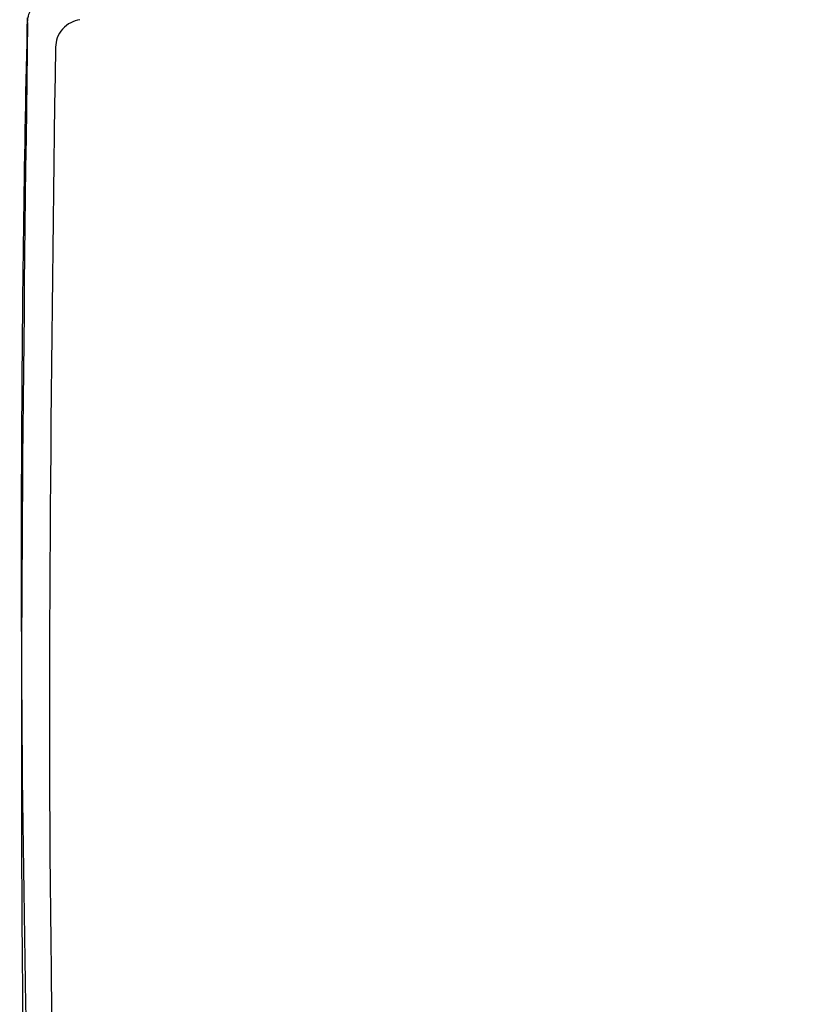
# Model space of a CAD drawing. Header units: millimetres. Extents: x -0.57 to 0.95, y -0.4 to 0.71.
# Tile 208 of 256: x 0.2954 to 0.3228, y 0.1678 to 0.2022. Entities that reach past the tile are written whole.
import ezdxf

# ---------------------------------------------------------------- set-up
doc = ezdxf.new("R2010")
doc.units = ezdxf.units.MM
doc.layers.add('FORMAT', color=7, linetype='Continuous')

msp = doc.modelspace()

# ---------------------------------------------------------------- linework, layer by layer
at = {"layer": 'FORMAT', "color": 7, "linetype": 'Continuous', "lineweight": 25}
for points, knots in [([(0.2956512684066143, 0.2020608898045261), (0.295662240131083, 0.2021584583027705), (0.2956855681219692, 0.2023659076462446), (0.2958474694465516, 0.2026628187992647), (0.296072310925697, 0.202866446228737), (0.2963045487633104, 0.2029821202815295), (0.2964370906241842, 0.2030099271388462), (0.2965048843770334, 0.2030241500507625)], [0, 0, 0, 0, 0.2099523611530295, 0.4463989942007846, 0.7092770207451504, 0.8512982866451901, 1, 1, 1, 1]), ([(0.2956512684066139, 0.2020608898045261), (0.2955159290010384, 0.1912384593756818), (0.2952451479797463, 0.1695854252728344), (0.2959318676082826, 0.1451882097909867), (0.2970016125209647, 0.1316663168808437), (0.2972170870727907, 0.1289426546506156)], [0, 0, 0, 0, 0.4438175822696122, 0.8879703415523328, 1, 1, 1, 1]), ([(0.2954589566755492, 0.188267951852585), (0.2954722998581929, 0.1905946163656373), (0.2954949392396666, 0.1929212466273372), (0.2955575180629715, 0.1975743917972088), (0.2955991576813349, 0.1999008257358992), (0.2956574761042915, 0.2022267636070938)], [0, 0, 0, 0, 0.5, 0.5, 1, 1, 1, 1]), ([(0.2974825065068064, 0.2021576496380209), (0.297372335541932, 0.2021300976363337), (0.2971449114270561, 0.2020732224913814), (0.2968651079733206, 0.2018442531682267), (0.2966717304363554, 0.2015387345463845), (0.2966428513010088, 0.2013060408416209), (0.2966288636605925, 0.2011933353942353)], [0, 0, 0, 0, 0.2422590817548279, 0.5000914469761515, 0.7578687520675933, 0.9999999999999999, 0.9999999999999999, 0.9999999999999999, 0.9999999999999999]), ([(0.2966288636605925, 0.2011933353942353), (0.2964857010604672, 0.1904474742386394), (0.2961992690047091, 0.1689477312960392), (0.2974207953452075, 0.1366874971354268), (0.2998546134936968, 0.1044742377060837), (0.3036099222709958, 0.0723665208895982), (0.3086754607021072, 0.0404613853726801), (0.3149313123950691, 0.0087905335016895), (0.3201713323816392, -0.0120621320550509), (0.3227903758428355, -0.0224846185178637)], [0, 0, 0, 0, 0.1426739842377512, 0.2854544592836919, 0.4284718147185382, 0.5715262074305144, 0.714544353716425, 0.8573248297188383, 1, 1, 1, 1])]:
    msp.add_open_spline(points, degree=3, knots=knots, dxfattribs=at)
msp.add_open_spline([(0.2957029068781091, 0.1630128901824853), (0.2954919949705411, 0.1714293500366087), (0.2954106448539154, 0.1798490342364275), (0.2954589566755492, 0.188267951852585)], degree=3, dxfattribs=at)

doc.saveas('drawing.dxf')
